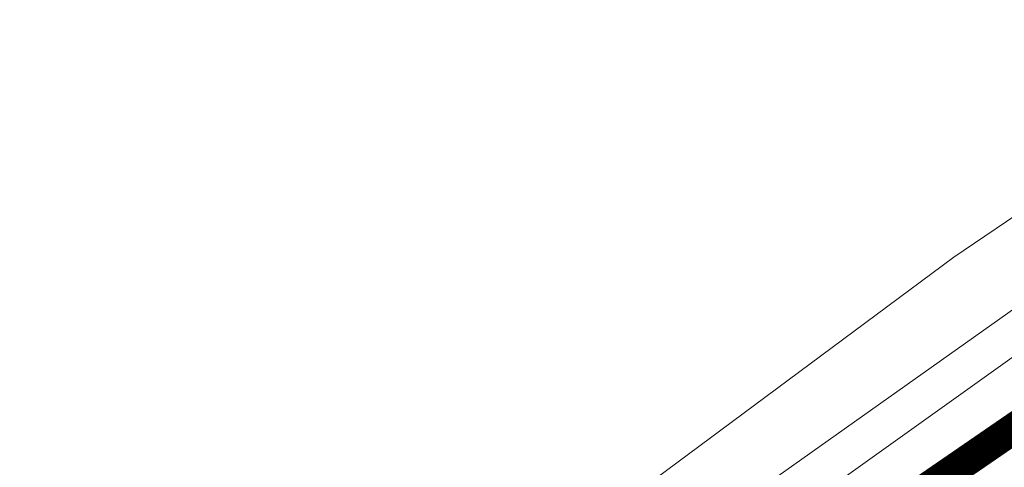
# Model space of a CAD drawing. Header units: metres. Extents: x 148691 to 149199, y 486355 to 486958.
# Tile 11 of 93: x 148865 to 148913, y 486606 to 486628. Entities that reach past the tile are written whole.
import ezdxf

# ---------------------------------------------------------------- set-up
doc = ezdxf.new("R2010")
doc.units = ezdxf.units.M
doc.header["$MEASUREMENT"] = 0
for name, color, linetype, lineweight in [('TOP-L-topo objecten vlak', 7, 'Continuous', 0), ('WVB-alg-onderhoek', 7, 'Continuous', 30), ('WVB-alg-werkgrens', 6, 'Continuous', 53)]:
    doc.layers.add(name, color=color, linetype=linetype, lineweight=lineweight)

msp = doc.modelspace()

# ---------------------------------------------------------------- linework, layer by layer
at = {"layer": 'TOP-L-topo objecten vlak', "color": 7, "linetype": 'Continuous', "lineweight": 0}
for p, q in [((148941.684, 486633.964), (148872.072, 486584.701)), ((148942.705, 486632.55), (148873.258, 486583.021))]:
    msp.add_line(p, q, dxfattribs=at)
at = {"layer": 'TOP-L-topo objecten vlak', "color": 7, "linetype": 'Continuous', "lineweight": 0, "flags": 128}
for points in [[(148927.102, 486627.685), (148926.99, 486627.616), (148910.75, 486616.638), (148893.055, 486603.494), (148870.307, 486587.202)], [(148931.983, 486621.79), (148930.217, 486620.396), (148928.517, 486618.908), (148894.442, 486594.963), (148874.788, 486580.854)]]:
    msp.add_lwpolyline(points, dxfattribs=at)
at = {"layer": 'WVB-alg-onderhoek', "lineweight": 40, "ltscale": 500}
msp.add_3dface([(148700.488, 486813.029), (148938.261, 486361.848), (149192.16, 486495.653), (148954.388, 486946.834)], dxfattribs=at)
at = {"layer": 'WVB-alg-werkgrens', "linetype": 'Continuous', "ltscale": 2.5, "const_width": 1.5, "flags": 128}
msp.add_lwpolyline([(148874.414, 486581.384), (148933.417, 486497.811), (149000.22, 486545.158), (149005.05, 486538.413), (149067.777, 486582.431), (148982.147, 486744.918), (148917.073, 486677.648), (148942.665, 486628.244)], close=True, dxfattribs=at)

doc.saveas('drawing.dxf')
